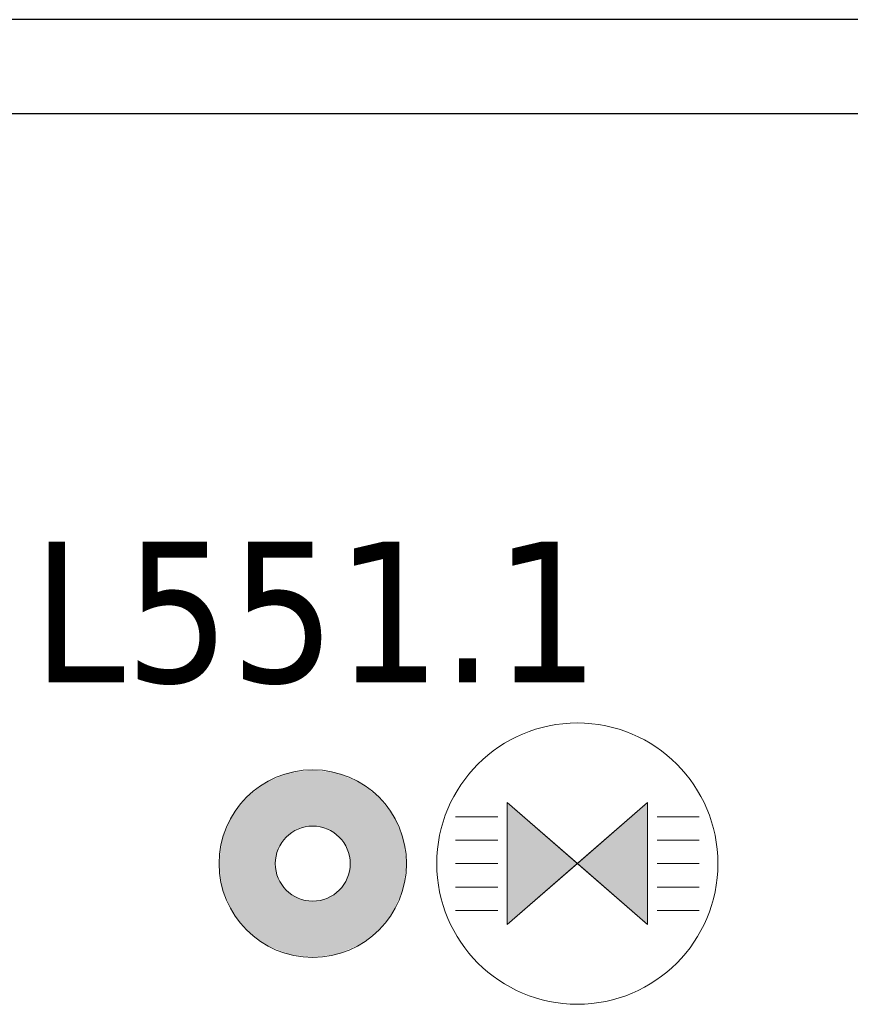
# Model space of a CAD drawing. Header units: metres. Extents: x 397.7 to 427.5, y 12.7 to 28.4.
# Tile 43 of 128: x 406.5 to 407.4, y 24.9 to 25.9. Entities that reach past the tile are written whole.
import ezdxf

# ---------------------------------------------------------------- set-up
doc = ezdxf.new("R2010")
doc.units = ezdxf.units.M
for name, color, linetype, lineweight in [('A-DETL-GENF-OTLN', 7, 'Continuous', 18), ('A-WALL-____-MCUT', 7, 'Continuous', 25), ('A-WALL-____-OTLN', 7, 'Continuous', 25), ('E-LITE-EQPM-IDEN', 7, 'Continuous', 30)]:
    doc.layers.add(name, color=color, linetype=linetype, lineweight=lineweight)
doc.styles.add('Tahoma_4', font='tahoma.ttf', dxfattribs={"height": 0.15})

# ---------------------------------------------------------------- blocks, each defined once
blk = doc.blocks.new('Family - Evans P5-151683-08_ENLLUMENAT_P5')
at = {"layer": 'A-WALL-____-MCUT', "color": 253, "true_color": 0xaaaaaa}
for p, q in [((2.6995, 0.1), (0, 0.1)), ((0, 0), (2.6995, 0))]:
    blk.add_line(p, q, dxfattribs=at)
at = {"layer": 'A-WALL-____-OTLN', "color": 253, "true_color": 0xaaaaaa}
for p, q in [((2.6995, 0.1), (0, 0.1)), ((0, 0), (2.6995, 0))]:
    blk.add_line(p, q, dxfattribs=at)
at = {"layer": 'A-WALL-____-OTLN', "color": 253, "lineweight": 18, "true_color": 0xaaaaaa}
blk.add_line((0, 0), (2.6995, 0), dxfattribs=at)
blk = doc.blocks.new('LONDR55-XX_ZZ-ARQ-CAA-M3D-Londres55_ifc-1-08_ENLLUMENAT_P5')
at = {"layer": 'A-WALL-____-OTLN', "color": 253, "lineweight": 18, "true_color": 0xaaaaaa}
blk.add_blockref('Family - Evans P5-151683-08_ENLLUMENAT_P5', (406.3659, 25.8295), dxfattribs=at)
blk = doc.blocks.new('ZYR_06_02_02 Down Superficie - L 02-834884-08_ENLLUMENAT_P5')
at = {"layer": 'A-DETL-GENF-OTLN', "true_color": 0x00c400}
h = blk.add_hatch(color=92, dxfattribs=at)
h.paths.add_polyline_path([(0, -0.1), (0.0259, -0.0966), (0.05, -0.0866), (0.0707, -0.0707), (0.0866, -0.05), (0.0966, -0.0259), (0.1, 0), (0.0966, 0.0259), (0.0866, 0.05), (0.0707, 0.0707), (0.05, 0.0866), (0.0259, 0.0966), (0, 0.1), (-0.0259, 0.0966), (-0.05, 0.0866), (-0.0707, 0.0707), (-0.0866, 0.05), (-0.0966, 0.0259), (-0.1, 0), (-0.0966, -0.0259), (-0.0866, -0.05), (-0.0707, -0.0707), (-0.05, -0.0866), (-0.0259, -0.0966)])
h.paths.add_polyline_path([(0, -0.04), (-0.0104, -0.0386), (-0.02, -0.0346), (-0.0283, -0.0283), (-0.0346, -0.02), (-0.0386, -0.0104), (-0.04, 0), (-0.0386, 0.0104), (-0.0346, 0.02), (-0.0283, 0.0283), (-0.02, 0.0346), (-0.0104, 0.0386), (0, 0.04), (0.0104, 0.0386), (0.02, 0.0346), (0.0283, 0.0283), (0.0346, 0.02), (0.0386, 0.0104), (0.04, 0), (0.0386, -0.0104), (0.0346, -0.02), (0.0283, -0.0283), (0.02, -0.0346), (0.0104, -0.0386)])
at = {"layer": 'A-DETL-GENF-OTLN', "color": 92, "true_color": 0x00c400}
for radius in [0.1, 0.04]:
    blk.add_circle((0, 0), radius, dxfattribs=at)
for radius, start, end in [(0.1, 360, 180), (0.04, 0, 180), (0.1, 180, 360), (0.04, 180, 0)]:
    blk.add_arc((0, 0), radius, start, end, dxfattribs=at)
blk = doc.blocks.new('ZYR_06_01 Detector Sostre - 01 Detector Presencia 360º-846082-08_ENLLUMENAT_P5')
at = {"layer": 'A-DETL-GENF-OTLN', "true_color": 0x00c400}
for points in [[(-0.075, -0.065), (0, 0), (-0.075, 0.065)], [(0.075, -0.065), (0.075, 0.065), (0, 0)]]:
    blk.add_hatch(color=92, dxfattribs=at).paths.add_polyline_path(points)
at = {"layer": 'A-DETL-GENF-OTLN', "color": 92, "true_color": 0x00c400}
for p, q in [((0, 0), (-0.075, 0.065)), ((-0.075, 0.065), (-0.075, -0.065)), ((-0.075, 0.065), (-0.075, -0.065)), ((-0.075, 0.065), (0.075, -0.065)), ((0.075, 0.065), (-0.075, -0.065)), ((0.075, 0.065), (0, 0)), ((0.075, -0.065), (0.075, 0.065)), ((0.075, 0.065), (0.075, -0.065)), ((-0.085, 0.05), (-0.13, 0.05)), ((0.085, 0.05), (0.13, 0.05)), ((-0.085, 0.025), (-0.13, 0.025)), ((0.085, 0.025), (0.13, 0.025)), ((-0.085, 0), (-0.13, 0)), ((-0.075, -0.065), (0, 0)), ((0, 0), (0.075, -0.065)), ((0.085, 0), (0.13, 0)), ((-0.085, -0.025), (-0.13, -0.025)), ((0.085, -0.025), (0.13, -0.025)), ((-0.085, -0.05), (-0.13, -0.05)), ((0.085, -0.05), (0.13, -0.05))]:
    blk.add_line(p, q, dxfattribs=at)
blk.add_circle((0, 0), 0.15, dxfattribs=at)

msp = doc.modelspace()

# ---------------------------------------------------------------- block references
at = {"lineweight": 5}
msp.add_blockref('LONDR55-XX_ZZ-ARQ-CAA-M3D-Londres55_ifc-1-08_ENLLUMENAT_P5', (0, 0), dxfattribs=at)
at = {"layer": 'A-DETL-GENF-OTLN', "color": 92, "true_color": 0x00c400}
for name, p in [('ZYR_06_01 Detector Sostre - 01 Detector Presencia 360º-846082-08_ENLLUMENAT_P5', (407.1238, 25.0295)), ('ZYR_06_02_02 Down Superficie - L 02-834884-08_ENLLUMENAT_P5', (406.8415, 25.0295))]:
    msp.add_blockref(name, p, dxfattribs=at)

# ---------------------------------------------------------------- texts
at = {"layer": 'E-LITE-EQPM-IDEN', "insert": (406.5423, 25.3728), "char_height": 0.15, "width": 0.721519, "attachment_point": 1, "style": 'Tahoma_4'}
msp.add_mtext('L551.1', dxfattribs=at)

doc.saveas('drawing.dxf')
